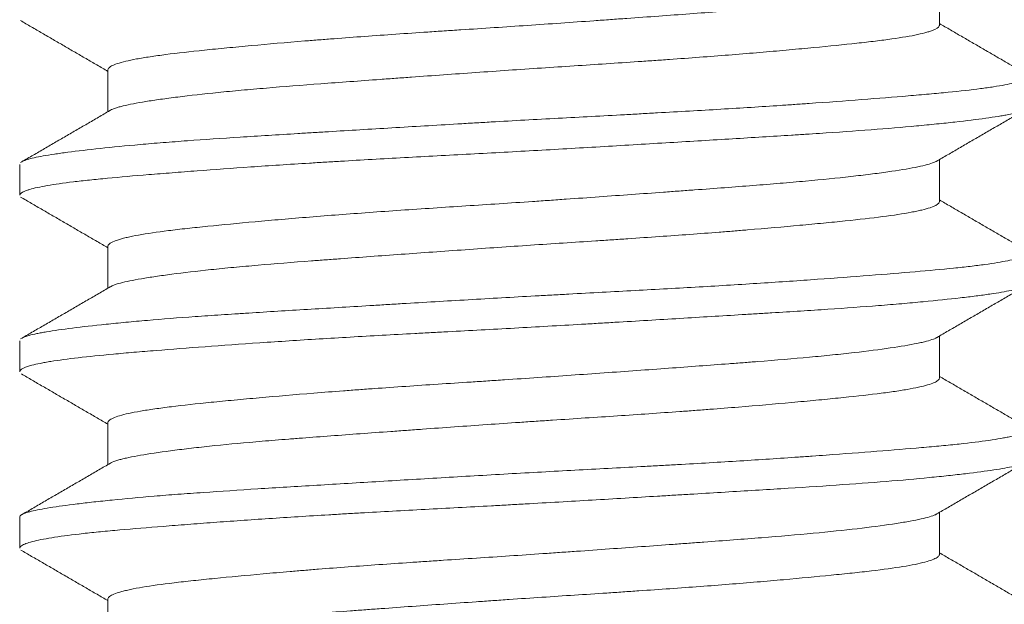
# Model space of a CAD drawing. Header units: millimetres. Extents: x 25 to 1460, y 35 to 806.
# Tile 25 of 47: x 761.68 to 765.58, y 416.62 to 418.94. Entities that reach past the tile are written whole.
import ezdxf

# ---------------------------------------------------------------- set-up
doc = ezdxf.new("R2010")
doc.units = ezdxf.units.MM
doc.layers.add('1', color=7, linetype='Continuous', true_color=0xffffff)

msp = doc.modelspace()

# ---------------------------------------------------------------- linework, layer by layer
at = {"layer": '1', "color": 155, "linetype": 'Continuous', "lineweight": 18}
for p, q in [((765.3267, 418.9177), (765.3267, 419.0846)), ((762.0267, 418.7411), (762.0267, 418.5744)), ((765.3267, 418.218), (765.3267, 418.3846)), ((761.6767, 418.3656), (761.6767, 418.2436)), ((762.0267, 418.0411), (762.0267, 417.8744)), ((765.3267, 417.5176), (765.3267, 417.6846)), ((761.6767, 417.6658), (761.6767, 417.543)), ((762.0267, 417.3413), (762.0267, 417.1743)), ((765.3267, 416.818), (765.3267, 416.9847)), ((761.6767, 416.9654), (761.6767, 416.8435)), ((762.0267, 416.6409), (762.0267, 416.4743))]:
    msp.add_line(p, q, dxfattribs=at)
for points, knots in [([(765.3168, 419.0789), (765.3165, 419.0787), (765.3161, 419.0785), (765.3107, 419.0754), (765.3039, 419.0726), (765.2783, 419.064), (765.2544, 419.0583), (765.2157, 419.0509), (765.2074, 419.0494), (765.1903, 419.0464), (765.1813, 419.0449), (765.1532, 419.0404), (765.133, 419.0374), (765.0677, 419.0283), (765.0182, 419.0221), (764.9348, 419.0128), (764.9054, 419.0097), (764.8444, 419.0036), (764.8127, 419.0007), (764.7144, 418.9919), (764.6445, 418.9862), (764.5514, 418.979), (764.5325, 418.9775), (764.4941, 418.9746), (764.4746, 418.9732), (764.4158, 418.9687), (764.3759, 418.9658), (764.2547, 418.9569), (764.1714, 418.9509), (764.0643, 418.9431), (764.0428, 418.9416), (763.9994, 418.9385), (763.9774, 418.9369), (763.9115, 418.9322), (763.8676, 418.9291), (763.7357, 418.9198), (763.6477, 418.9138), (763.5156, 418.9051), (763.4715, 418.9023), (763.4054, 418.8979), (763.3834, 418.8965), (763.3398, 418.8936), (763.3181, 418.8922), (763.2105, 418.885), (763.1268, 418.8792), (763.0046, 418.8703), (762.9644, 418.8673), (762.905, 418.8628), (762.8853, 418.8612), (762.8466, 418.8582), (762.8275, 418.8566), (762.7333, 418.8489), (762.6624, 418.8427), (762.5625, 418.8336), (762.5303, 418.8305), (762.4682, 418.8246), (762.4381, 418.8216), (762.3528, 418.8129), (762.302, 418.8072), (762.2347, 418.7985), (762.2032, 418.7942), (762.1752, 418.7897), (762.1573, 418.7867), (762.1487, 418.7852), (762.1081, 418.7777), (762.0827, 418.7715), (762.0547, 418.7623), (762.0433, 418.7576), (762.0358, 418.753), (762.0317, 418.7499), (762.0301, 418.7483), (762.0274, 418.7448), (762.0267, 418.7428), (762.0267, 418.7409)], [0, 0, 0, 0, 0.001909, 0.001909, 0.028426, 0.028426, 0.081459, 0.081459, 0.094718, 0.094718, 0.107976, 0.107976, 0.134493, 0.134493, 0.187527, 0.187527, 0.214043, 0.214043, 0.24056, 0.24056, 0.293594, 0.293594, 0.306852, 0.306852, 0.32011, 0.32011, 0.346627, 0.346627, 0.399661, 0.399661, 0.412919, 0.412919, 0.426177, 0.426177, 0.452694, 0.452694, 0.505728, 0.505728, 0.532244, 0.532244, 0.545503, 0.545503, 0.558761, 0.558761, 0.611795, 0.611795, 0.638311, 0.638311, 0.65157, 0.65157, 0.664828, 0.664828, 0.717862, 0.717862, 0.744378, 0.744378, 0.770895, 0.770895, 0.823929, 0.823929, 0.850445, 0.863704, 0.863704, 0.876962, 0.876962, 0.929996, 0.929996, 0.956513, 0.969771, 0.969771, 0.983029, 0.983029, 1, 1, 1, 1]), ([(762.0363, 418.58), (762.0367, 418.5802), (762.0371, 418.5804), (762.0424, 418.5834), (762.049, 418.5863), (762.0616, 418.5905), (762.0663, 418.5919), (762.0764, 418.5947), (762.0818, 418.5962), (762.1111, 418.6033), (762.1409, 418.609), (762.1949, 418.6178), (762.2243, 418.6222), (762.2573, 418.6267), (762.28, 418.6298), (762.2918, 418.6313), (762.3523, 418.6389), (762.4058, 418.645), (762.4937, 418.6539), (762.5242, 418.6568), (762.572, 418.6611), (762.5882, 418.6626), (762.6214, 418.6654), (762.6383, 418.6669), (762.7242, 418.674), (762.7963, 418.6796), (762.947, 418.691), (763.0257, 418.6967), (763.1282, 418.7042), (763.1489, 418.7057), (763.1904, 418.7087), (763.2112, 418.7102), (763.2739, 418.7148), (763.316, 418.7178), (763.4431, 418.7269), (763.529, 418.733), (763.6595, 418.742), (763.7034, 418.7449), (763.7904, 418.7507), (763.8336, 418.7536), (763.9623, 418.762), (764.047, 418.7675), (764.1514, 418.7746), (764.1722, 418.7761), (764.2136, 418.7789), (764.2343, 418.7804), (764.2957, 418.7847), (764.3357, 418.7877), (764.4534, 418.7965), (764.5285, 418.8024), (764.6362, 418.8115), (764.6712, 418.8146), (764.7396, 418.8207), (764.7726, 418.8237), (764.8676, 418.8326), (764.9258, 418.8383), (765.0055, 418.8468), (765.0308, 418.8496), (765.0667, 418.8539), (765.0784, 418.8553), (765.101, 418.8581), (765.1119, 418.8596), (765.1643, 418.8667), (765.1998, 418.8725), (765.2437, 418.8814), (765.2633, 418.8859), (765.2793, 418.8904), (765.2891, 418.8935), (765.2937, 418.8951), (765.314, 418.9027), (765.3233, 418.9088), (765.3264, 418.9159), (765.3267, 418.917), (765.3267, 418.9181)], [0, 0, 0, 0, 0.00208, 0.00208, 0.028078, 0.028078, 0.041077, 0.041077, 0.054077, 0.054077, 0.106073, 0.106073, 0.132072, 0.145071, 0.145071, 0.15807, 0.15807, 0.210067, 0.210067, 0.236065, 0.236065, 0.249064, 0.249064, 0.262063, 0.262063, 0.31406, 0.31406, 0.366057, 0.366057, 0.379056, 0.379056, 0.392055, 0.392055, 0.418053, 0.418053, 0.47005, 0.47005, 0.496048, 0.496048, 0.522047, 0.522047, 0.574043, 0.574043, 0.587042, 0.587042, 0.600042, 0.600042, 0.62604, 0.62604, 0.678037, 0.678037, 0.704035, 0.704035, 0.730033, 0.730033, 0.78203, 0.78203, 0.808028, 0.808028, 0.821027, 0.821027, 0.834027, 0.834027, 0.886023, 0.886023, 0.912022, 0.925021, 0.925021, 0.93802, 0.93802, 0.990017, 0.990017, 1, 1, 1, 1]), ([(761.6845, 418.3757), (761.6856, 418.3764), (761.6868, 418.3771), (761.6929, 418.3801), (761.6992, 418.3825), (761.7223, 418.3895), (761.7434, 418.3942), (761.7834, 418.4013), (761.7982, 418.4038), (761.8307, 418.4086), (761.8483, 418.4111), (761.9056, 418.4187), (761.9488, 418.4238), (762.0448, 418.434), (762.0976, 418.4392), (762.1841, 418.4469), (762.2142, 418.4494), (762.2768, 418.4544), (762.3091, 418.4569), (762.4084, 418.4641), (762.478, 418.4688), (762.6243, 418.4783), (762.7008, 418.483), (762.801, 418.4891), (762.8212, 418.4904), (762.8618, 418.4928), (762.9229, 418.4965), (762.9851, 418.5003), (763.1106, 418.5078), (763.1959, 418.513), (763.3265, 418.5207), (763.3704, 418.5233), (763.4369, 418.5273), (763.4592, 418.5286), (763.5037, 418.5312), (763.5259, 418.5325), (763.6369, 418.5389), (763.7254, 418.5438), (763.9018, 418.5533), (763.9898, 418.558), (764.0993, 418.5639), (764.1213, 418.5651), (764.1647, 418.5675), (764.2295, 418.5711), (764.2931, 418.5746), (764.4185, 418.5819), (764.4999, 418.5868), (764.6186, 418.5943), (764.6576, 418.5968), (764.7153, 418.6007), (764.7344, 418.602), (764.7721, 418.6046), (764.7907, 418.6059), (764.8825, 418.6123), (764.9519, 418.6175), (765.0831, 418.6276), (765.1448, 418.6325), (765.217, 418.6385), (765.2312, 418.6397), (765.259, 418.6421), (765.2997, 418.6457), (765.3374, 418.6492), (765.4091, 418.6563), (765.4517, 418.6611), (765.5079, 418.6684), (765.5253, 418.6709), (765.5576, 418.6759), (765.5724, 418.6785), (765.6123, 418.6861), (765.6537, 418.6965), (765.672, 418.7068), (765.6762, 418.7133), (765.6767, 418.7147), (765.6767, 418.716)], [0, 0, 0, 0, 0.00611, 0.00611, 0.027933, 0.027933, 0.071578, 0.071578, 0.093401, 0.093401, 0.115223, 0.115223, 0.158869, 0.158869, 0.202514, 0.202514, 0.224337, 0.224337, 0.246159, 0.246159, 0.289804, 0.289804, 0.33345, 0.33345, 0.344361, 0.344361, 0.355272, 0.377095, 0.377095, 0.42074, 0.42074, 0.442563, 0.442563, 0.453474, 0.453474, 0.464385, 0.464385, 0.508031, 0.508031, 0.551676, 0.551676, 0.562587, 0.562587, 0.573499, 0.595321, 0.595321, 0.638966, 0.638966, 0.660789, 0.660789, 0.6717, 0.6717, 0.682612, 0.682612, 0.726257, 0.726257, 0.769902, 0.769902, 0.780814, 0.780814, 0.791725, 0.813547, 0.813547, 0.857193, 0.857193, 0.879015, 0.879015, 0.900838, 0.900838, 0.944483, 0.988128, 0.988128, 1, 1, 1, 1]), ([(765.6689, 418.5833), (765.6656, 418.5813), (765.6613, 418.5793), (765.6432, 418.5726), (765.6247, 418.568), (765.5941, 418.562), (765.5876, 418.5608), (765.5739, 418.5584), (765.5523, 418.5547), (765.5278, 418.5511), (765.4747, 418.5437), (765.4341, 418.5387), (765.3653, 418.531), (765.3411, 418.5284), (765.3026, 418.5245), (765.2894, 418.5232), (765.2626, 418.5206), (765.2489, 418.5193), (765.1791, 418.5129), (765.1191, 418.5078), (764.991, 418.4981), (764.9229, 418.4933), (764.8325, 418.4874), (764.8141, 418.4862), (764.777, 418.4838), (764.7208, 418.4802), (764.6632, 418.4767), (764.5462, 418.4695), (764.4658, 418.4646), (764.3414, 418.4571), (764.2993, 418.4545), (764.2139, 418.4494), (764.1705, 418.4468), (764.0401, 418.439), (763.9527, 418.4338), (763.7767, 418.4235), (763.6881, 418.4185), (763.5544, 418.4112), (763.5096, 418.4088), (763.4208, 418.404), (763.3768, 418.4017), (763.2458, 418.3946), (763.1599, 418.3899), (763.0332, 418.3828), (762.9913, 418.3804), (762.929, 418.3767), (762.9083, 418.3755), (762.8672, 418.373), (762.8467, 418.3717), (762.7457, 418.3655), (762.5907, 418.3553), (762.4484, 418.345), (762.3636, 418.3386), (762.3469, 418.3373), (762.3138, 418.3347), (762.2974, 418.3335), (762.2494, 418.3297), (762.2186, 418.3272), (762.1297, 418.32), (762.0751, 418.3153), (762.0002, 418.3082), (761.9764, 418.3059), (761.9425, 418.3023), (761.9314, 418.3011), (761.91, 418.2987), (761.8996, 418.2974), (761.8494, 418.2913), (761.7806, 418.2815), (761.734, 418.2712), (761.712, 418.2647), (761.7079, 418.2634), (761.7005, 418.2608), (761.6972, 418.2595), (761.6883, 418.2555), (761.6839, 418.253), (761.6781, 418.2479), (761.6767, 418.2454), (761.6767, 418.2429)], [0, 0, 0, 0, 0.018499, 0.018499, 0.062129, 0.062129, 0.073037, 0.073037, 0.083944, 0.105759, 0.105759, 0.149389, 0.149389, 0.171204, 0.171204, 0.182112, 0.182112, 0.193019, 0.193019, 0.236649, 0.236649, 0.280279, 0.280279, 0.291187, 0.291187, 0.302094, 0.323909, 0.323909, 0.367539, 0.367539, 0.389354, 0.389354, 0.411169, 0.411169, 0.454799, 0.454799, 0.498429, 0.498429, 0.520244, 0.520244, 0.542059, 0.542059, 0.585689, 0.585689, 0.607504, 0.607504, 0.618412, 0.618412, 0.629319, 0.629319, 0.672949, 0.716579, 0.716579, 0.727487, 0.727487, 0.738394, 0.738394, 0.760209, 0.760209, 0.803839, 0.803839, 0.825654, 0.825654, 0.836562, 0.836562, 0.847469, 0.847469, 0.891099, 0.934729, 0.934729, 0.945637, 0.945637, 0.956545, 0.956545, 0.97836, 0.97836, 1, 1, 1, 1]), ([(765.3171, 418.3791), (765.3127, 418.3764), (765.3068, 418.3737), (765.283, 418.3653), (765.26, 418.3596), (765.2007, 418.3479), (765.1645, 418.3419), (765.1107, 418.3343), (765.0995, 418.3327), (765.0765, 418.3296), (765.0646, 418.3281), (765.028, 418.3234), (765.0022, 418.3204), (764.9207, 418.3111), (764.861, 418.3051), (764.7794, 418.2977), (764.7627, 418.2962), (764.7287, 418.2933), (764.7115, 418.2918), (764.6592, 418.2875), (764.6233, 418.2846), (764.5131, 418.276), (764.436, 418.2702), (764.3349, 418.2628), (764.3145, 418.2613), (764.2732, 418.2583), (764.2523, 418.2567), (764.1896, 418.2522), (764.1473, 418.2491), (764.0197, 418.2399), (763.9331, 418.2337), (763.8231, 418.2259), (763.801, 418.2244), (763.7566, 418.2213), (763.7343, 418.2198), (763.6675, 418.2152), (763.6232, 418.2122), (763.4911, 418.2035), (763.4039, 418.1979), (763.2745, 418.1893), (763.2316, 418.1864), (763.1464, 418.1805), (763.1045, 418.1776), (762.9814, 418.1687), (762.9026, 418.1627), (762.7892, 418.1535), (762.7522, 418.1504), (762.6979, 418.1458), (762.68, 418.1442), (762.6449, 418.1411), (762.6277, 418.1395), (762.5433, 418.1319), (762.4808, 418.1259), (762.3948, 418.1172), (762.3674, 418.1143), (762.3283, 418.11), (762.3155, 418.1085), (762.2908, 418.1056), (762.2789, 418.1042), (762.2212, 418.0969), (762.1816, 418.0911), (762.1318, 418.0822), (762.1093, 418.0776), (762.0905, 418.073), (762.0788, 418.0699), (762.0734, 418.0683), (762.0485, 418.0605), (762.0359, 418.0543), (762.0278, 418.0457), (762.0266, 418.0431), (762.0267, 418.0407)], [0, 0, 0, 0, 0.024576, 0.024576, 0.077542, 0.077542, 0.130508, 0.130508, 0.14375, 0.14375, 0.156992, 0.156992, 0.183475, 0.183475, 0.236441, 0.236441, 0.249682, 0.249682, 0.262924, 0.262924, 0.289407, 0.289407, 0.342373, 0.342373, 0.355614, 0.355614, 0.368856, 0.368856, 0.395339, 0.395339, 0.448305, 0.448305, 0.461547, 0.461547, 0.474788, 0.474788, 0.501271, 0.501271, 0.554237, 0.554237, 0.58072, 0.58072, 0.607203, 0.607203, 0.660169, 0.660169, 0.686653, 0.686653, 0.699894, 0.699894, 0.713136, 0.713136, 0.766102, 0.766102, 0.792585, 0.792585, 0.805826, 0.805826, 0.819068, 0.819068, 0.872034, 0.872034, 0.898517, 0.911758, 0.911758, 0.925, 0.925, 0.977966, 0.977966, 1, 1, 1, 1]), ([(762.0363, 417.8799), (762.0446, 417.8849), (762.0581, 417.8898), (762.0977, 417.9004), (762.1253, 417.9061), (762.1683, 417.9134), (762.1773, 417.9149), (762.196, 417.9179), (762.2058, 417.9194), (762.236, 417.9238), (762.2576, 417.9268), (762.3267, 417.9358), (762.3783, 417.9419), (762.4501, 417.9495), (762.4648, 417.951), (762.4949, 417.954), (762.5103, 417.9554), (762.557, 417.9598), (762.5893, 417.9627), (762.689, 417.9712), (762.7596, 417.9768), (762.853, 417.9839), (762.8719, 417.9853), (762.9103, 417.9882), (762.9298, 417.9896), (762.9886, 417.994), (763.0283, 417.9969), (763.1489, 418.0057), (763.2314, 418.0117), (763.3583, 418.0208), (763.4011, 418.0239), (763.4878, 418.03), (763.5311, 418.0331), (763.6609, 418.0421), (763.7472, 418.0479), (763.8764, 418.0564), (763.9195, 418.0592), (763.9839, 418.0634), (764.0054, 418.0648), (764.0481, 418.0677), (764.0693, 418.0691), (764.1745, 418.0762), (764.2562, 418.0818), (764.375, 418.0906), (764.4335, 418.095), (764.4906, 418.0995), (764.5284, 418.1025), (764.547, 418.1041), (764.6388, 418.1117), (764.7077, 418.1177), (764.8046, 418.1267), (764.8358, 418.1296), (764.8809, 418.134), (764.8956, 418.1354), (764.9246, 418.1383), (764.9388, 418.1398), (765.0081, 418.1469), (765.0575, 418.1525), (765.1447, 418.1638), (765.1824, 418.1696), (765.2221, 418.177), (765.2296, 418.1785), (765.2438, 418.1815), (765.2505, 418.183), (765.2692, 418.1875), (765.2801, 418.1905), (765.3075, 418.1996), (765.3192, 418.2057), (765.3257, 418.2138), (765.3266, 418.2159), (765.3267, 418.218)], [0, 0, 0, 0, 0.045776, 0.045776, 0.097794, 0.097794, 0.110799, 0.110799, 0.123804, 0.123804, 0.149813, 0.149813, 0.201831, 0.201831, 0.214836, 0.214836, 0.22784, 0.22784, 0.253849, 0.253849, 0.305868, 0.305868, 0.318872, 0.318872, 0.331877, 0.331877, 0.357886, 0.357886, 0.409904, 0.409904, 0.435913, 0.435913, 0.461923, 0.461923, 0.513941, 0.513941, 0.53995, 0.53995, 0.552955, 0.552955, 0.565959, 0.565959, 0.617978, 0.617978, 0.643987, 0.656991, 0.656991, 0.669996, 0.669996, 0.722014, 0.722014, 0.748023, 0.748023, 0.761028, 0.761028, 0.774032, 0.774032, 0.826051, 0.826051, 0.878069, 0.878069, 0.891074, 0.891074, 0.904078, 0.904078, 0.930087, 0.930087, 0.982106, 0.982106, 1, 1, 1, 1]), ([(761.6854, 417.6763), (761.6917, 417.6799), (761.7013, 417.6834), (761.7229, 417.6893), (761.7329, 417.6917), (761.7501, 417.6952), (761.7563, 417.6964), (761.7693, 417.6988), (761.7761, 417.7), (761.8121, 417.7061), (761.8804, 417.7159), (761.9695, 417.7261), (762.0318, 417.7325), (762.0446, 417.7338), (762.0709, 417.7364), (762.0843, 417.7378), (762.1255, 417.7416), (762.154, 417.7442), (762.2425, 417.7518), (762.3055, 417.7567), (762.4062, 417.7639), (762.4408, 417.7663), (762.4942, 417.7698), (762.5123, 417.771), (762.549, 417.7734), (762.5676, 417.7746), (762.6613, 417.7806), (762.8162, 417.7901), (762.9808, 417.8), (763.0867, 417.8064), (763.108, 417.8077), (763.151, 417.8103), (763.1727, 417.8116), (763.2378, 417.8155), (763.2814, 417.8181), (763.4124, 417.8258), (763.5003, 417.831), (763.6329, 417.8386), (763.6772, 417.8411), (763.7439, 417.8448), (763.7662, 417.846), (763.8108, 417.8484), (763.8332, 417.8496), (763.9447, 417.8556), (764.0324, 417.8603), (764.2049, 417.8697), (764.2897, 417.8744), (764.4148, 417.8817), (764.4561, 417.8842), (764.5378, 417.8892), (764.5779, 417.8917), (764.6955, 417.8993), (764.7706, 417.9044), (764.9143, 417.9147), (764.9829, 417.9198), (765.1134, 417.93), (765.1739, 417.9348), (765.2854, 417.9443), (765.3365, 417.949), (765.406, 417.9561), (765.428, 417.9585), (765.4591, 417.9622), (765.4692, 417.9634), (765.4886, 417.9659), (765.4979, 417.9671), (765.5427, 417.9733), (765.5729, 417.9783), (765.6221, 417.9885), (765.6412, 417.9937), (765.6578, 418.0002), (765.6608, 418.0015), (765.6659, 418.0041), (765.6725, 418.008), (765.6757, 418.0118), (765.6775, 418.0183), (765.6749, 418.0221), (765.6685, 418.0259)], [0, 0, 0, 0, 0.032258, 0.032258, 0.05348, 0.05348, 0.064092, 0.064092, 0.074703, 0.074703, 0.117148, 0.159593, 0.159593, 0.170204, 0.170204, 0.180815, 0.180815, 0.202037, 0.202037, 0.244482, 0.244482, 0.265705, 0.265705, 0.276316, 0.276316, 0.286927, 0.286927, 0.329372, 0.371817, 0.371817, 0.382428, 0.382428, 0.393039, 0.393039, 0.414261, 0.414261, 0.456706, 0.456706, 0.477929, 0.477929, 0.48854, 0.48854, 0.499151, 0.499151, 0.541596, 0.541596, 0.584041, 0.584041, 0.605263, 0.605263, 0.626486, 0.626486, 0.66893, 0.66893, 0.711375, 0.711375, 0.75382, 0.75382, 0.796265, 0.796265, 0.817487, 0.817487, 0.828098, 0.828098, 0.83871, 0.83871, 0.881154, 0.881154, 0.923599, 0.923599, 0.934211, 0.934211, 0.944822, 0.966044, 0.966044, 1, 1, 1, 1]), ([(765.6767, 417.8928), (765.6766, 417.8907), (765.6756, 417.8887), (765.671, 417.8843), (765.6669, 417.8819), (765.6504, 417.8748), (765.6169, 417.8655), (765.5607, 417.8559), (765.5184, 417.8498), (765.5096, 417.8485), (765.4912, 417.846), (765.4816, 417.8448), (765.4521, 417.841), (765.4312, 417.8384), (765.3647, 417.8308), (765.3156, 417.8257), (765.2346, 417.8179), (765.2063, 417.8154), (765.1622, 417.8115), (765.1471, 417.8103), (765.1164, 417.8077), (765.1007, 417.8065), (765.0214, 417.8003), (764.8874, 417.7908), (764.7394, 417.7814), (764.6426, 417.7754), (764.623, 417.7742), (764.5833, 417.7717), (764.5633, 417.7705), (764.5028, 417.7668), (764.4621, 417.7644), (764.3386, 417.7569), (764.2545, 417.7518), (764.1258, 417.7441), (764.0825, 417.7415), (764.0169, 417.7376), (763.9949, 417.7363), (763.9507, 417.7337), (763.9285, 417.7324), (763.8174, 417.7259), (763.7287, 417.7208), (763.5519, 417.711), (763.4637, 417.7063), (763.3538, 417.7004), (763.3318, 417.6992), (763.2879, 417.6969), (763.2659, 417.6957), (763.2003, 417.6921), (763.1572, 417.6897), (763.0293, 417.6826), (762.9463, 417.6778), (762.825, 417.6704), (762.7851, 417.6679), (762.7064, 417.6628), (762.6676, 417.6603), (762.5531, 417.6525), (762.4807, 417.6473), (762.3437, 417.6371), (762.279, 417.6321), (762.1878, 417.6247), (762.1584, 417.6223), (762.1015, 417.6175), (762.0744, 417.6151), (761.997, 417.608), (761.9505, 417.6033), (761.8677, 417.5937), (761.8314, 417.5888), (761.7926, 417.5825), (761.7852, 417.5812), (761.7712, 417.5787), (761.7512, 417.5748), (761.7346, 417.571), (761.7056, 417.5632), (761.692, 417.558), (761.6804, 417.5503), (761.678, 417.5478), (761.6768, 417.5444), (761.6767, 417.5437), (761.6767, 417.5429)], [0, 0, 0, 0, 0.017481, 0.017481, 0.038697, 0.038697, 0.081127, 0.123557, 0.123557, 0.134165, 0.134165, 0.144773, 0.144773, 0.165988, 0.165988, 0.208418, 0.208418, 0.229633, 0.229633, 0.240241, 0.240241, 0.250849, 0.250849, 0.293279, 0.335709, 0.335709, 0.346317, 0.346317, 0.356925, 0.356925, 0.37814, 0.37814, 0.42057, 0.42057, 0.441785, 0.441785, 0.452393, 0.452393, 0.463001, 0.463001, 0.505431, 0.505431, 0.547862, 0.547862, 0.558469, 0.558469, 0.569077, 0.569077, 0.590292, 0.590292, 0.632722, 0.632722, 0.653938, 0.653938, 0.675153, 0.675153, 0.717583, 0.717583, 0.760014, 0.760014, 0.781229, 0.781229, 0.802444, 0.802444, 0.844874, 0.844874, 0.887305, 0.887305, 0.897912, 0.897912, 0.90852, 0.929735, 0.929735, 0.972166, 0.972166, 0.993381, 0.993381, 1, 1, 1, 1]), ([(765.3153, 417.678), (765.3119, 417.6761), (765.3078, 417.6743), (765.2954, 417.6695), (765.2816, 417.6653), (765.2639, 417.6609), (765.2512, 417.658), (765.2444, 417.6566), (765.2081, 417.6492), (765.1374, 417.6373), (765.0419, 417.625), (764.9743, 417.6172), (764.9604, 417.6156), (764.932, 417.6125), (764.9175, 417.611), (764.8732, 417.6064), (764.8424, 417.6034), (764.7464, 417.5946), (764.6777, 417.5889), (764.5858, 417.5817), (764.567, 417.5802), (764.5292, 417.5773), (764.5101, 417.5758), (764.4523, 417.5715), (764.4131, 417.5686), (764.2934, 417.5597), (764.2108, 417.5537), (764.0827, 417.5445), (764.0392, 417.5413), (763.9521, 417.5351), (763.9085, 417.532), (763.7772, 417.5227), (763.6892, 417.5166), (763.5786, 417.5093), (763.5564, 417.5078), (763.5121, 417.5049), (763.4899, 417.5035), (763.4237, 417.4991), (763.38, 417.4963), (763.2505, 417.4877), (763.1661, 417.482), (763.063, 417.4746), (763.0425, 417.4731), (763.0017, 417.4701), (762.9814, 417.4686), (762.9211, 417.4641), (762.882, 417.461), (762.7677, 417.4518), (762.6955, 417.4456), (762.5933, 417.4364), (762.5603, 417.4334), (762.5123, 417.4288), (762.4965, 417.4273), (762.4659, 417.4243), (762.451, 417.4229), (762.378, 417.4156), (762.3255, 417.4099), (762.2552, 417.4012), (762.2332, 417.3983), (762.2025, 417.3939), (762.1926, 417.3924), (762.1736, 417.3895), (762.1646, 417.388), (762.1216, 417.3805), (762.0941, 417.3744), (762.0629, 417.3652), (762.0542, 417.3621), (762.0402, 417.3558), (762.035, 417.3527), (762.0283, 417.3466), (762.0267, 417.3437), (762.0267, 417.3409)], [0, 0, 0, 0, 0.017439, 0.017439, 0.044024, 0.057316, 0.057316, 0.070608, 0.070608, 0.123777, 0.176946, 0.176946, 0.190238, 0.190238, 0.20353, 0.20353, 0.230115, 0.230115, 0.283284, 0.283284, 0.296576, 0.296576, 0.309868, 0.309868, 0.336453, 0.336453, 0.389621, 0.389621, 0.416206, 0.416206, 0.44279, 0.44279, 0.495959, 0.495959, 0.509251, 0.509251, 0.522544, 0.522544, 0.549128, 0.549128, 0.602297, 0.602297, 0.615589, 0.615589, 0.628881, 0.628881, 0.655466, 0.655466, 0.708635, 0.708635, 0.735219, 0.735219, 0.748511, 0.748511, 0.761803, 0.761803, 0.814972, 0.814972, 0.841557, 0.841557, 0.854849, 0.854849, 0.868141, 0.868141, 0.92131, 0.92131, 0.947895, 0.947895, 0.974479, 0.974479, 1, 1, 1, 1]), ([(762.038, 417.1809), (762.0446, 417.1846), (762.0542, 417.1883), (762.0714, 417.1934), (762.0766, 417.1948), (762.0878, 417.1976), (762.0939, 417.1991), (762.1132, 417.2034), (762.1277, 417.2062), (762.1757, 417.2149), (762.2138, 417.2208), (762.2802, 417.2298), (762.3039, 417.2329), (762.3544, 417.239), (762.3809, 417.242), (762.4641, 417.2511), (762.5244, 417.257), (762.622, 417.2655), (762.6558, 417.2684), (762.7083, 417.2726), (762.7261, 417.274), (762.7622, 417.2769), (762.7804, 417.2783), (762.8723, 417.2854), (762.9489, 417.2911), (763.0681, 417.2998), (763.1288, 417.3043), (763.1912, 417.3088), (763.2332, 417.3118), (763.2543, 417.3133), (763.3599, 417.321), (763.4452, 417.3271), (763.5742, 417.3361), (763.6174, 417.3391), (763.6825, 417.3435), (763.7042, 417.345), (763.7478, 417.3479), (763.7697, 417.3493), (763.8787, 417.3565), (763.9643, 417.3621), (764.1326, 417.3733), (764.2152, 417.379), (764.3165, 417.3863), (764.3366, 417.3877), (764.3764, 417.3907), (764.396, 417.3922), (764.4542, 417.3966), (764.4921, 417.3996), (764.603, 417.4086), (764.6733, 417.4147), (764.7566, 417.4222), (764.773, 417.4238), (764.8053, 417.4268), (764.8211, 417.4283), (764.8675, 417.4327), (764.8971, 417.4356), (764.9819, 417.4441), (765.0331, 417.4497), (765.0903, 417.4568), (765.1014, 417.4582), (765.123, 417.4611), (765.1334, 417.4625), (765.1634, 417.4669), (765.1817, 417.4698), (765.2319, 417.4785), (765.2589, 417.4845), (765.2898, 417.4936), (765.2984, 417.4966), (765.3124, 417.5028), (765.3177, 417.5059), (765.3248, 417.512), (765.3266, 417.515), (765.3267, 417.518)], [0, 0, 0, 0, 0.034224, 0.034224, 0.047266, 0.047266, 0.060309, 0.060309, 0.086394, 0.086394, 0.138564, 0.138564, 0.164649, 0.164649, 0.190735, 0.190735, 0.242905, 0.242905, 0.26899, 0.26899, 0.282033, 0.282033, 0.295075, 0.295075, 0.347245, 0.347245, 0.373331, 0.386373, 0.386373, 0.399416, 0.399416, 0.451586, 0.451586, 0.477671, 0.477671, 0.490714, 0.490714, 0.503756, 0.503756, 0.555927, 0.555927, 0.608097, 0.608097, 0.621139, 0.621139, 0.634182, 0.634182, 0.660267, 0.660267, 0.712437, 0.712437, 0.72548, 0.72548, 0.738523, 0.738523, 0.764608, 0.764608, 0.816778, 0.816778, 0.829821, 0.829821, 0.842863, 0.842863, 0.868948, 0.868948, 0.921119, 0.921119, 0.947204, 0.947204, 0.973289, 0.973289, 1, 1, 1, 1]), ([(761.6767, 416.9659), (761.6766, 416.969), (761.6788, 416.972), (761.687, 416.9774), (761.6921, 416.9798), (761.702, 416.9833), (761.7057, 416.9845), (761.7138, 416.9869), (761.7183, 416.9881), (761.7421, 416.994), (761.7915, 417.0034), (761.8629, 417.0133), (761.9147, 417.0196), (761.9254, 417.0209), (761.9474, 417.0234), (761.9814, 417.0273), (762.018, 417.0312), (762.0947, 417.0389), (762.1504, 417.044), (762.2409, 417.0516), (762.2722, 417.0541), (762.3209, 417.0578), (762.3375, 417.059), (762.3711, 417.0614), (762.3881, 417.0626), (762.4741, 417.0686), (762.6181, 417.078), (762.7745, 417.0875), (762.8966, 417.0949), (762.9382, 417.0974), (763.0218, 417.1025), (763.0639, 417.105), (763.1913, 417.1127), (763.2775, 417.1178), (763.4088, 417.1256), (763.4529, 417.1282), (763.5417, 417.1334), (763.5866, 417.136), (763.7204, 417.1435), (763.8089, 417.1483), (763.9847, 417.1578), (764.0719, 417.1624), (764.1801, 417.1683), (764.2017, 417.1695), (764.2448, 417.1719), (764.2662, 417.1731), (764.33, 417.1768), (764.3719, 417.1792), (764.4955, 417.1865), (764.5754, 417.1915), (764.6913, 417.1991), (764.7293, 417.2016), (764.7853, 417.2055), (764.8038, 417.2068), (764.8405, 417.2094), (764.8587, 417.2107), (764.948, 417.2172), (765.0152, 417.2223), (765.1414, 417.2322), (765.2003, 417.237), (765.2687, 417.2429), (765.2821, 417.2441), (765.3084, 417.2465), (765.3212, 417.2477), (765.3588, 417.2513), (765.3825, 417.2537), (765.4495, 417.2608), (765.4888, 417.2656), (765.5399, 417.2731), (765.5556, 417.2756), (765.5771, 417.2794), (765.5839, 417.2806), (765.5969, 417.2832), (765.603, 417.2845), (765.6319, 417.291), (765.6661, 417.3014), (765.6771, 417.3116), (765.6765, 417.3178), (765.6761, 417.3191), (765.6743, 417.3215), (765.6731, 417.3227), (765.6704, 417.3248), (765.6691, 417.3256), (765.6677, 417.3264)], [0, 0, 0, 0, 0.025683, 0.025683, 0.046263, 0.046263, 0.056553, 0.056553, 0.066842, 0.066842, 0.108001, 0.14916, 0.14916, 0.15945, 0.15945, 0.16974, 0.190319, 0.190319, 0.231478, 0.231478, 0.252058, 0.252058, 0.262348, 0.262348, 0.272637, 0.272637, 0.313797, 0.354956, 0.354956, 0.375535, 0.375535, 0.396115, 0.396115, 0.437274, 0.437274, 0.457853, 0.457853, 0.478433, 0.478433, 0.519592, 0.519592, 0.560751, 0.560751, 0.571041, 0.571041, 0.58133, 0.58133, 0.60191, 0.60191, 0.643069, 0.643069, 0.663648, 0.663648, 0.673938, 0.673938, 0.684228, 0.684228, 0.725387, 0.725387, 0.766546, 0.766546, 0.776836, 0.776836, 0.787125, 0.787125, 0.807705, 0.807705, 0.848864, 0.848864, 0.869444, 0.869444, 0.879733, 0.879733, 0.890023, 0.890023, 0.931182, 0.972341, 0.972341, 0.982631, 0.982631, 0.992921, 0.992921, 1, 1, 1, 1]), ([(765.6656, 417.1815), (765.6612, 417.1792), (765.6554, 417.177), (765.6446, 417.1736), (765.6405, 417.1724), (765.6315, 417.17), (765.6266, 417.1688), (765.6005, 417.1629), (765.574, 417.1581), (765.5102, 417.1484), (765.473, 417.1434), (765.4088, 417.1358), (765.3861, 417.1333), (765.3378, 417.1281), (765.3125, 417.1255), (765.2335, 417.1177), (765.1763, 417.1126), (765.0534, 417.1026), (764.9876, 417.0978), (764.8469, 417.0882), (764.7736, 417.0835), (764.6214, 417.074), (764.5426, 417.0692), (764.42, 417.0618), (764.3785, 417.0593), (764.315, 417.0555), (764.2938, 417.0542), (764.2511, 417.0517), (764.2298, 417.0504), (764.1226, 417.0439), (764.036, 417.0388), (763.8608, 417.0284), (763.7722, 417.0233), (763.6603, 417.017), (763.6379, 417.0158), (763.5932, 417.0133), (763.5264, 417.0097), (763.4602, 417.0061), (763.3286, 416.9991), (763.2419, 416.9944), (763.1133, 416.9873), (763.0708, 416.9849), (763.0073, 416.9813), (762.9862, 416.9801), (762.9444, 416.9776), (762.9237, 416.9764), (762.8211, 416.9702), (762.6627, 416.9602), (762.5159, 416.9499), (762.4279, 416.9434), (762.4105, 416.9421), (762.3761, 416.9395), (762.3255, 416.9357), (762.2774, 416.9319), (762.1846, 416.9245), (762.1271, 416.9198), (762.0475, 416.9127), (762.0221, 416.9103), (761.9857, 416.9068), (761.9738, 416.9056), (761.9508, 416.9032), (761.9396, 416.902), (761.8854, 416.8959), (761.8099, 416.8862), (761.7561, 416.8761), (761.724, 416.8683), (761.7148, 416.8657), (761.6993, 416.8604), (761.693, 416.8578), (761.6804, 416.851), (761.6766, 416.8468), (761.6767, 416.8428)], [0, 0, 0, 0, 0.020877, 0.020877, 0.031842, 0.031842, 0.042807, 0.042807, 0.086667, 0.086667, 0.130526, 0.130526, 0.152456, 0.152456, 0.174386, 0.174386, 0.218246, 0.218246, 0.262105, 0.262105, 0.305965, 0.305965, 0.349825, 0.349825, 0.371754, 0.371754, 0.382719, 0.382719, 0.393684, 0.393684, 0.437544, 0.437544, 0.481404, 0.481404, 0.492368, 0.492368, 0.503333, 0.525263, 0.525263, 0.569123, 0.569123, 0.591053, 0.591053, 0.602018, 0.602018, 0.612982, 0.612982, 0.656842, 0.700702, 0.700702, 0.711667, 0.711667, 0.722632, 0.744561, 0.744561, 0.788421, 0.788421, 0.810351, 0.810351, 0.821316, 0.821316, 0.832281, 0.832281, 0.87614, 0.92, 0.92, 0.94193, 0.94193, 0.96386, 0.96386, 1, 1, 1, 1]), ([(765.3137, 416.9772), (765.3115, 416.976), (765.3089, 416.9749), (765.2922, 416.9679), (765.2713, 416.9623), (765.23, 416.9536), (765.2068, 416.9492), (765.1798, 416.9447), (765.1609, 416.9417), (765.151, 416.9401), (765.0996, 416.9325), (765.0527, 416.9263), (764.9476, 416.914), (764.8894, 416.9079), (764.7613, 416.8959), (764.693, 416.8902), (764.5486, 416.8787), (764.4725, 416.873), (764.3722, 416.8655), (764.3519, 416.864), (764.311, 416.861), (764.2905, 416.8595), (764.2286, 416.855), (764.1868, 416.852), (764.0602, 416.8428), (763.9739, 416.8366), (763.8638, 416.8288), (763.8417, 416.8273), (763.7972, 416.8241), (763.7751, 416.8226), (763.7086, 416.818), (763.6645, 416.815), (763.5324, 416.8062), (763.4449, 416.8005), (763.3362, 416.7934), (763.3145, 416.7919), (763.2711, 416.789), (763.2495, 416.7876), (763.1854, 416.7832), (763.1433, 416.7803), (763.0193, 416.7715), (762.9395, 416.7656), (762.8433, 416.7579), (762.8243, 416.7564), (762.7865, 416.7533), (762.7678, 416.7517), (762.7126, 416.747), (762.677, 416.7439), (762.5738, 416.7347), (762.5099, 416.7287), (762.4212, 416.7199), (762.3928, 416.717), (762.3386, 416.7112), (762.3131, 416.7083), (762.2413, 416.6996), (762.1998, 416.6939), (762.1468, 416.685), (762.1308, 416.682), (762.1091, 416.6774), (762.1022, 416.6758), (762.0895, 416.6727), (762.0836, 416.6712), (762.0561, 416.6635), (762.0413, 416.6572), (762.0294, 416.648), (762.0272, 416.645), (762.0267, 416.6415), (762.0267, 416.6411), (762.0267, 416.6407)], [0, 0, 0, 0, 0.010656, 0.010656, 0.063939, 0.063939, 0.09058, 0.1039, 0.1039, 0.117221, 0.117221, 0.170503, 0.170503, 0.223785, 0.223785, 0.277067, 0.277067, 0.33035, 0.33035, 0.34367, 0.34367, 0.356991, 0.356991, 0.383632, 0.383632, 0.436914, 0.436914, 0.450234, 0.450234, 0.463555, 0.463555, 0.490196, 0.490196, 0.543478, 0.543478, 0.556799, 0.556799, 0.570119, 0.570119, 0.59676, 0.59676, 0.650043, 0.650043, 0.663363, 0.663363, 0.676684, 0.676684, 0.703325, 0.703325, 0.756607, 0.756607, 0.783248, 0.783248, 0.809889, 0.809889, 0.863171, 0.863171, 0.889812, 0.889812, 0.903133, 0.903133, 0.916454, 0.916454, 0.969736, 0.969736, 0.996377, 0.996377, 1, 1, 1, 1]), ([(762.0394, 416.4817), (762.0415, 416.4828), (762.0439, 416.4839), (762.05, 416.4865), (762.0538, 416.4879), (762.0749, 416.4949), (762.0983, 416.5005), (762.1431, 416.5091), (762.1596, 416.512), (762.196, 416.5179), (762.2159, 416.5209), (762.2798, 416.5299), (762.3279, 416.536), (762.4081, 416.545), (762.4503, 416.5496), (762.4955, 416.554), (762.5264, 416.557), (762.5422, 416.5584), (762.6225, 416.5657), (762.6907, 416.5713), (762.8344, 416.5825), (762.9101, 416.5882), (763.0095, 416.5955), (763.0296, 416.597), (763.0699, 416.6), (763.0901, 416.6014), (763.1512, 416.6059), (763.1924, 416.6089), (763.3172, 416.6179), (763.402, 416.624), (763.5103, 416.6316), (763.5321, 416.6332), (763.5757, 416.6362), (763.5974, 416.6377), (763.6626, 416.6422), (763.7059, 416.6451), (763.8354, 416.6537), (763.9212, 416.6593), (764.0277, 416.6663), (764.0489, 416.6677), (764.0914, 416.6706), (764.1125, 416.672), (764.1754, 416.6763), (764.2166, 416.6791), (764.3381, 416.6878), (764.4163, 416.6936), (764.5294, 416.7026), (764.5664, 416.7056), (764.6388, 416.7118), (764.6738, 416.7148), (764.7753, 416.7239), (764.8383, 416.7298), (764.9257, 416.7384), (764.9537, 416.7413), (764.9938, 416.7455), (765.0069, 416.747), (765.0323, 416.7498), (765.0446, 416.7512), (765.1041, 416.7583), (765.1456, 416.764), (765.1989, 416.7727), (765.2151, 416.7756), (765.2445, 416.7816), (765.2577, 416.7846), (765.2919, 416.7937), (765.3078, 416.7998), (765.3217, 416.8089), (765.3258, 416.813), (765.3267, 416.817), (765.3267, 416.8181)], [0, 0, 0, 0, 0.010351, 0.010351, 0.023421, 0.023421, 0.075701, 0.075701, 0.10184, 0.10184, 0.12798, 0.12798, 0.180259, 0.180259, 0.206399, 0.219469, 0.219469, 0.232539, 0.232539, 0.284818, 0.284818, 0.337097, 0.337097, 0.350167, 0.350167, 0.363237, 0.363237, 0.389377, 0.389377, 0.441656, 0.441656, 0.454726, 0.454726, 0.467796, 0.467796, 0.493936, 0.493936, 0.546215, 0.546215, 0.559285, 0.559285, 0.572355, 0.572355, 0.598494, 0.598494, 0.650774, 0.650774, 0.676913, 0.676913, 0.703053, 0.703053, 0.755332, 0.755332, 0.781472, 0.781472, 0.794542, 0.794542, 0.807612, 0.807612, 0.859891, 0.859891, 0.886031, 0.886031, 0.912171, 0.912171, 0.96445, 0.96445, 0.99059, 1, 1, 1, 1])]:
    msp.add_open_spline(points, degree=3, knots=knots, dxfattribs=at)
for points in [[(761.6791, 418.9364), (761.8529, 418.8356), (762.0267, 418.7346)], [(765.6742, 418.7226), (765.5004, 418.8234), (765.3267, 418.9243)], [(762.0399, 418.582), (761.8596, 418.4773), (761.6794, 418.3727)], [(765.314, 418.3773), (765.4941, 418.4819), (765.6743, 418.5864)], [(761.6801, 418.2358), (761.8534, 418.1353), (762.0267, 418.0346)], [(765.6736, 418.023), (765.5001, 418.1236), (765.3267, 418.2244)], [(762.0408, 417.8825), (761.8605, 417.7778), (761.6802, 417.6732)], [(765.3114, 417.6758), (765.4913, 417.7803), (765.6713, 417.8847)], [(761.6831, 417.5342), (761.855, 417.4345), (762.0267, 417.3347)], [(765.6725, 417.3236), (765.4996, 417.4239), (765.3267, 417.5243)], [(762.0419, 417.1832), (761.8617, 417.0785), (761.6814, 416.9739)], [(765.3105, 416.9753), (765.4906, 417.08), (765.6709, 417.1845)], [(761.6806, 416.8355), (761.8537, 416.7351), (762.0267, 416.6346)], [(765.6712, 416.6243), (765.4989, 416.7242), (765.3267, 416.8243)]]:
    msp.add_open_spline(points, degree=2, dxfattribs=at)

doc.saveas('drawing.dxf')
